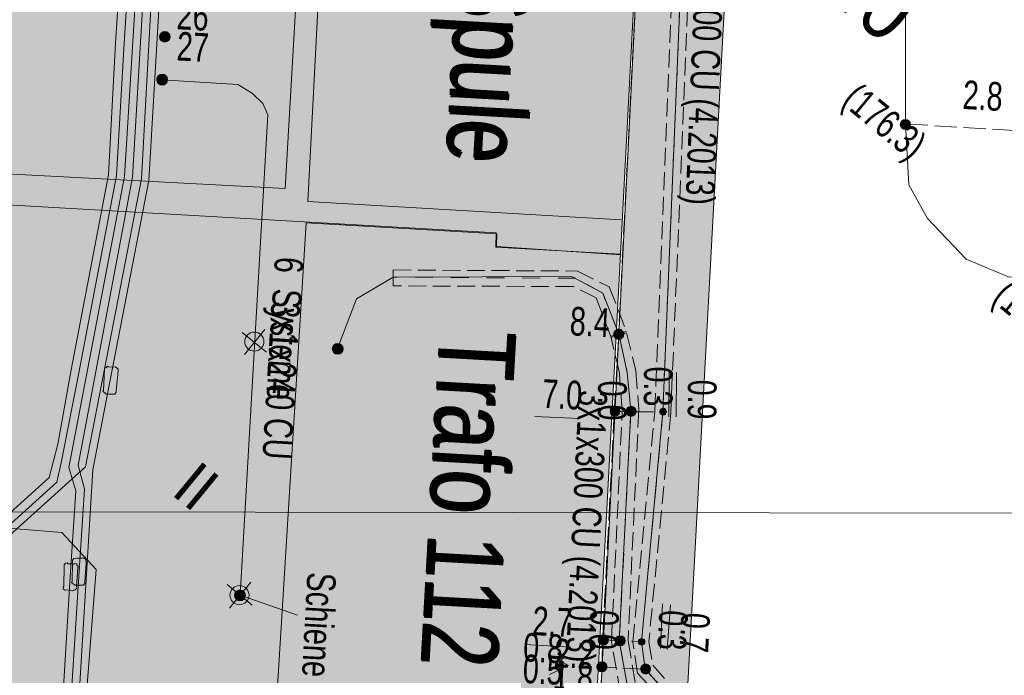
# Model space of a CAD drawing. Header units: metres. Extents: x -740 to 758, y -633 to 854.
# Tile 183 of 256: x -386 to -368, y 237 to 249. Entities that reach past the tile are written whole.
import ezdxf

# ---------------------------------------------------------------- set-up
doc = ezdxf.new("R2010")
doc.units = ezdxf.units.M
doc.header["$MEASUREMENT"] = 0
for name, pattern in [('333_125', [0.4576, 0.3328, -0.1248]), ('333_333', [0.6656, 0.3328, -0.3328]), ('416_125', [0.5408, 0.416, -0.1248])]:
    doc.linetypes.add(name, pattern=pattern)
for name, color, linetype in [('Gis.LOVION', 7, 'Continuous'), ('Grundkarte.LOVION', 7, 'Continuous'), ('Grundkarte_Text.LOVION', 7, 'Continuous'), ('Strom.LOVION', 7, 'Continuous'), ('StromBemass.LOVION', 7, 'Continuous'), ('ViewBounds.LOVION', 7, 'Continuous')]:
    doc.layers.add(name, color=color, linetype=linetype)
doc.styles.add('ERSTELLTER_STIL_1', font='arial.ttf')

msp = doc.modelspace()

# ---------------------------------------------------------------- hatches: boundary and pattern name
at = {"layer": 'Gis.LOVION', "linetype": 'Continuous', "lineweight": 18}
msp.add_hatch(color=41, dxfattribs=at).paths.add_polyline_path([(-374.403, 254.393), (-375.398, 234.641), (-373.794, 234.561), (-372.347, 261.48), (-372.334, 261.496), (-373.879, 261.581), (-374.025, 261.567), (-374.041, 261.58)])
at = {"layer": 'Grundkarte.LOVION', "linetype": 'Continuous', "lineweight": 18}
for points in [[(-390.287, 247.874), (-390.436, 247.889), (-390.585, 245.48), (-390.494, 245.46), (-388.326, 245.347), (-388.316, 245.555), (-377.26, 244.921), (-377.263, 244.655), (-374.945, 244.527), (-374.044, 261.61), (-373.922, 263.986), (-373.866, 265.233), (-376.003, 265.32), (-375.992, 265.202), (-384.953, 265.568), (-389.628, 259.879)], [(-388.326, 245.347), (-390.494, 245.46), (-391.017, 235.389), (-375.48, 234.573), (-374.945, 244.527), (-377.263, 244.655), (-377.26, 244.921), (-388.316, 245.555)]]:
    msp.add_hatch(color=254, dxfattribs=at).paths.add_polyline_path(points)
at = {"layer": 'Strom.LOVION', "linetype": 'Continuous', "lineweight": 18}
for color, points in [(230, [(-383.349, 248.512), (-383.341, 248.522), (-383.335, 248.533), (-383.331, 248.544), (-383.328, 248.556), (-383.326, 248.569), (-383.326, 248.581), (-383.328, 248.593), (-383.331, 248.605), (-383.336, 248.617), (-383.342, 248.628), (-383.349, 248.638), (-383.358, 248.647), (-383.367, 248.654), (-383.378, 248.661), (-383.389, 248.666), (-383.401, 248.67), (-383.413, 248.672), (-383.425, 248.673), (-383.437, 248.672), (-383.449, 248.67), (-383.461, 248.666), (-383.472, 248.661), (-383.483, 248.654), (-383.492, 248.646), (-383.501, 248.637), (-383.508, 248.627), (-383.514, 248.616), (-383.518, 248.605), (-383.521, 248.593), (-383.523, 248.58), (-383.523, 248.568), (-383.521, 248.556), (-383.518, 248.544), (-383.514, 248.532), (-383.508, 248.522), (-383.5, 248.512), (-383.492, 248.503), (-383.482, 248.495), (-383.472, 248.488), (-383.461, 248.483), (-383.449, 248.479), (-383.437, 248.477), (-383.424, 248.476), (-383.412, 248.477), (-383.4, 248.479), (-383.388, 248.483), (-383.377, 248.488), (-383.367, 248.495), (-383.357, 248.503)]), (1, [(-383.396, 247.711), (-383.389, 247.722), (-383.382, 247.733), (-383.378, 247.745), (-383.375, 247.758), (-383.373, 247.77), (-383.373, 247.783), (-383.375, 247.796), (-383.378, 247.808), (-383.383, 247.82), (-383.389, 247.831), (-383.396, 247.842), (-383.405, 247.851), (-383.415, 247.859), (-383.426, 247.866), (-383.438, 247.871), (-383.45, 247.875), (-383.463, 247.878), (-383.475, 247.879), (-383.488, 247.878), (-383.501, 247.875), (-383.513, 247.871), (-383.525, 247.866), (-383.535, 247.859), (-383.545, 247.851), (-383.554, 247.841), (-383.561, 247.831), (-383.568, 247.82), (-383.572, 247.808), (-383.575, 247.795), (-383.577, 247.782), (-383.577, 247.77), (-383.575, 247.757), (-383.572, 247.744), (-383.567, 247.733), (-383.561, 247.721), (-383.554, 247.711), (-383.545, 247.702), (-383.535, 247.693), (-383.524, 247.687), (-383.512, 247.681), (-383.5, 247.677), (-383.487, 247.675), (-383.475, 247.674), (-383.462, 247.675), (-383.449, 247.677), (-383.437, 247.681), (-383.425, 247.687), (-383.415, 247.694), (-383.405, 247.702)]), (230, [(-380.13, 242.699), (-380.123, 242.71), (-380.117, 242.721), (-380.112, 242.733), (-380.109, 242.745), (-380.108, 242.757), (-380.108, 242.77), (-380.109, 242.783), (-380.112, 242.795), (-380.117, 242.807), (-380.123, 242.818), (-380.131, 242.828), (-380.139, 242.837), (-380.149, 242.845), (-380.16, 242.852), (-380.171, 242.857), (-380.183, 242.861), (-380.196, 242.864), (-380.209, 242.864), (-380.221, 242.863), (-380.234, 242.861), (-380.246, 242.857), (-380.257, 242.852), (-380.268, 242.845), (-380.278, 242.837), (-380.286, 242.827), (-380.294, 242.817), (-380.3, 242.806), (-380.304, 242.794), (-380.307, 242.782), (-380.309, 242.769), (-380.309, 242.757), (-380.307, 242.744), (-380.304, 242.732), (-380.299, 242.72), (-380.293, 242.709), (-380.286, 242.699), (-380.277, 242.69), (-380.267, 242.682), (-380.257, 242.675), (-380.245, 242.67), (-380.233, 242.666), (-380.221, 242.663), (-380.208, 242.663), (-380.195, 242.663), (-380.183, 242.666), (-380.171, 242.67), (-380.159, 242.675), (-380.149, 242.682), (-380.139, 242.69)]), (230, [(-381.949, 238.109), (-381.942, 238.119), (-381.936, 238.13), (-381.931, 238.142), (-381.928, 238.155), (-381.927, 238.167), (-381.927, 238.18), (-381.928, 238.192), (-381.931, 238.205), (-381.936, 238.216), (-381.942, 238.227), (-381.95, 238.238), (-381.958, 238.247), (-381.968, 238.255), (-381.979, 238.262), (-381.99, 238.267), (-382.002, 238.271), (-382.015, 238.273), (-382.027, 238.274), (-382.04, 238.273), (-382.052, 238.271), (-382.065, 238.267), (-382.076, 238.261), (-382.087, 238.254), (-382.096, 238.246), (-382.105, 238.237), (-382.112, 238.227), (-382.118, 238.216), (-382.123, 238.204), (-382.126, 238.192), (-382.128, 238.179), (-382.128, 238.166), (-382.126, 238.154), (-382.123, 238.142), (-382.118, 238.13), (-382.112, 238.119), (-382.105, 238.109), (-382.096, 238.099), (-382.086, 238.091), (-382.075, 238.085), (-382.064, 238.079), (-382.052, 238.075), (-382.039, 238.073), (-382.027, 238.072), (-382.014, 238.073), (-382.002, 238.076), (-381.99, 238.08), (-381.978, 238.085), (-381.968, 238.092), (-381.958, 238.1)])]:
    msp.add_hatch(color=color, dxfattribs=at).paths.add_polyline_path(points)
at = {"layer": 'Strom.LOVION', "linetype": 'Continuous', "lineweight": 13}
for points in [[(-384.332, 241.984), (-384.295, 242.357), (-384.297, 242.386), (-384.346, 242.426), (-384.375, 242.423), (-384.479, 242.427), (-384.495, 242.441), (-384.521, 242.408), (-384.551, 242.406), (-384.548, 242.376), (-384.569, 241.99), (-384.582, 241.974), (-384.518, 241.921), (-384.385, 241.919), (-384.356, 241.922), (-384.329, 241.954)], [(-384.915, 238.424), (-384.891, 238.781), (-384.897, 238.84), (-384.929, 238.866), (-384.958, 238.863), (-385.062, 238.868), (-385.12, 238.862), (-385.147, 238.83), (-385.144, 238.801), (-385.152, 238.431), (-385.165, 238.415), (-385.101, 238.362), (-384.968, 238.36), (-384.939, 238.363), (-384.912, 238.395)], [(-385.298, 238.712), (-385.306, 238.342), (-385.319, 238.326), (-385.316, 238.296), (-385.284, 238.27), (-385.255, 238.273), (-385.135, 238.255), (-385.122, 238.271), (-385.092, 238.274), (-385.066, 238.306), (-385.069, 238.335), (-385.045, 238.692), (-385.031, 238.708), (-385.064, 238.735), (-385.066, 238.764), (-385.096, 238.761), (-385.229, 238.763), (-385.245, 238.776), (-385.274, 238.773), (-385.301, 238.741)]]:
    msp.add_hatch(color=7, dxfattribs=at).paths.add_polyline_path(points)
at = {"layer": 'StromBemass.LOVION', "linetype": 'Continuous', "lineweight": 13}
for points in [[(-369.568, 246.882), (-369.561, 246.892), (-369.555, 246.902), (-369.551, 246.913), (-369.548, 246.925), (-369.546, 246.936), (-369.546, 246.948), (-369.548, 246.96), (-369.551, 246.972), (-369.555, 246.983), (-369.561, 246.993), (-369.568, 247.002), (-369.576, 247.011), (-369.585, 247.019), (-369.595, 247.025), (-369.606, 247.03), (-369.617, 247.034), (-369.629, 247.036), (-369.641, 247.036), (-369.653, 247.036), (-369.664, 247.033), (-369.676, 247.03), (-369.686, 247.025), (-369.696, 247.018), (-369.705, 247.011), (-369.714, 247.002), (-369.72, 246.992), (-369.726, 246.982), (-369.73, 246.971), (-369.733, 246.959), (-369.735, 246.948), (-369.735, 246.936), (-369.733, 246.924), (-369.73, 246.913), (-369.726, 246.902), (-369.72, 246.891), (-369.713, 246.882), (-369.705, 246.873), (-369.696, 246.866), (-369.686, 246.859), (-369.675, 246.854), (-369.664, 246.851), (-369.652, 246.848), (-369.64, 246.848), (-369.629, 246.848), (-369.617, 246.851), (-369.606, 246.854), (-369.595, 246.859), (-369.585, 246.866), (-369.576, 246.873)], [(-369.585, 246.909), (-369.58, 246.916), (-369.577, 246.923), (-369.574, 246.93), (-369.572, 246.937), (-369.571, 246.945), (-369.571, 246.953), (-369.572, 246.961), (-369.574, 246.968), (-369.577, 246.976), (-369.581, 246.982), (-369.585, 246.989), (-369.591, 246.994), (-369.597, 246.999), (-369.603, 247.004), (-369.61, 247.007), (-369.618, 247.009), (-369.626, 247.011), (-369.633, 247.011), (-369.641, 247.011), (-369.649, 247.009), (-369.656, 247.007), (-369.663, 247.003), (-369.67, 246.999), (-369.676, 246.994), (-369.681, 246.988), (-369.686, 246.982), (-369.69, 246.975), (-369.692, 246.968), (-369.694, 246.96), (-369.695, 246.953), (-369.695, 246.945), (-369.694, 246.937), (-369.692, 246.93), (-369.689, 246.922), (-369.686, 246.915), (-369.681, 246.909), (-369.676, 246.903), (-369.67, 246.898), (-369.663, 246.894), (-369.656, 246.891), (-369.648, 246.889), (-369.641, 246.887), (-369.633, 246.887), (-369.625, 246.887), (-369.617, 246.889), (-369.61, 246.891), (-369.603, 246.894), (-369.596, 246.899), (-369.59, 246.904)], [(-374.904, 242.975), (-374.897, 242.985), (-374.891, 242.995), (-374.887, 243.006), (-374.884, 243.018), (-374.883, 243.03), (-374.883, 243.042), (-374.884, 243.053), (-374.887, 243.065), (-374.892, 243.076), (-374.898, 243.086), (-374.905, 243.096), (-374.913, 243.105), (-374.922, 243.112), (-374.932, 243.119), (-374.943, 243.124), (-374.954, 243.127), (-374.966, 243.129), (-374.978, 243.13), (-374.99, 243.129), (-375.001, 243.127), (-375.013, 243.123), (-375.023, 243.118), (-375.033, 243.112), (-375.042, 243.104), (-375.051, 243.096), (-375.058, 243.086), (-375.063, 243.075), (-375.068, 243.064), (-375.07, 243.053), (-375.072, 243.041), (-375.072, 243.029), (-375.07, 243.017), (-375.067, 243.006), (-375.063, 242.995), (-375.057, 242.984), (-375.05, 242.975), (-375.042, 242.966), (-375.033, 242.959), (-375.023, 242.952), (-375.012, 242.947), (-375.001, 242.944), (-374.989, 242.941), (-374.977, 242.941), (-374.965, 242.941), (-374.953, 242.944), (-374.942, 242.947), (-374.931, 242.953), (-374.921, 242.959), (-374.912, 242.967)], [(-374.928, 243.003), (-374.924, 243.009), (-374.92, 243.016), (-374.917, 243.024), (-374.915, 243.031), (-374.914, 243.039), (-374.914, 243.047), (-374.915, 243.055), (-374.917, 243.062), (-374.92, 243.07), (-374.924, 243.077), (-374.929, 243.083), (-374.934, 243.089), (-374.94, 243.094), (-374.947, 243.098), (-374.954, 243.101), (-374.962, 243.104), (-374.969, 243.105), (-374.977, 243.106), (-374.985, 243.105), (-374.993, 243.104), (-375, 243.101), (-375.007, 243.098), (-375.014, 243.093), (-375.02, 243.088), (-375.026, 243.083), (-375.03, 243.076), (-375.034, 243.069), (-375.037, 243.062), (-375.039, 243.054), (-375.04, 243.047), (-375.04, 243.039), (-375.039, 243.031), (-375.037, 243.023), (-375.034, 243.016), (-375.03, 243.009), (-375.025, 243.003), (-375.02, 242.997), (-375.014, 242.992), (-375.007, 242.988), (-375, 242.984), (-374.992, 242.982), (-374.985, 242.98), (-374.977, 242.98), (-374.969, 242.981), (-374.961, 242.982), (-374.954, 242.984), (-374.947, 242.988), (-374.94, 242.992), (-374.934, 242.997)], [(-374.975, 241.544), (-374.969, 241.554), (-374.963, 241.564), (-374.959, 241.575), (-374.956, 241.586), (-374.954, 241.597), (-374.954, 241.609), (-374.956, 241.62), (-374.959, 241.632), (-374.963, 241.642), (-374.969, 241.653), (-374.976, 241.662), (-374.984, 241.67), (-374.993, 241.678), (-375.002, 241.684), (-375.013, 241.689), (-375.024, 241.692), (-375.035, 241.695), (-375.047, 241.695), (-375.059, 241.694), (-375.07, 241.692), (-375.081, 241.689), (-375.091, 241.684), (-375.101, 241.677), (-375.11, 241.67), (-375.118, 241.661), (-375.125, 241.652), (-375.13, 241.642), (-375.135, 241.631), (-375.137, 241.62), (-375.139, 241.608), (-375.139, 241.597), (-375.137, 241.585), (-375.134, 241.574), (-375.13, 241.563), (-375.124, 241.553), (-375.118, 241.544), (-375.11, 241.535), (-375.101, 241.528), (-375.091, 241.522), (-375.08, 241.517), (-375.069, 241.513), (-375.058, 241.511), (-375.046, 241.511), (-375.035, 241.511), (-375.023, 241.514), (-375.012, 241.517), (-375.002, 241.522), (-374.992, 241.528), (-374.983, 241.536)], [(-375.006, 241.564), (-375.001, 241.571), (-374.997, 241.577), (-374.995, 241.584), (-374.993, 241.592), (-374.992, 241.6), (-374.992, 241.607), (-374.993, 241.615), (-374.995, 241.622), (-374.997, 241.63), (-375.001, 241.636), (-375.006, 241.643), (-375.011, 241.648), (-375.017, 241.653), (-375.024, 241.657), (-375.031, 241.661), (-375.038, 241.663), (-375.046, 241.664), (-375.053, 241.665), (-375.061, 241.664), (-375.069, 241.663), (-375.076, 241.66), (-375.083, 241.657), (-375.089, 241.653), (-375.095, 241.648), (-375.101, 241.642), (-375.105, 241.636), (-375.109, 241.629), (-375.112, 241.622), (-375.113, 241.615), (-375.114, 241.607), (-375.114, 241.599), (-375.113, 241.592), (-375.111, 241.584), (-375.109, 241.577), (-375.105, 241.57), (-375.1, 241.564), (-375.095, 241.558), (-375.089, 241.553), (-375.082, 241.549), (-375.075, 241.546), (-375.068, 241.544), (-375.061, 241.542), (-375.053, 241.542), (-375.045, 241.542), (-375.038, 241.544), (-375.03, 241.546), (-375.023, 241.55), (-375.017, 241.554), (-375.011, 241.559)], [(-375.006, 241.564), (-375.001, 241.571), (-374.997, 241.577), (-374.995, 241.584), (-374.993, 241.592), (-374.992, 241.6), (-374.992, 241.607), (-374.993, 241.615), (-374.995, 241.622), (-374.997, 241.63), (-375.001, 241.636), (-375.006, 241.643), (-375.011, 241.648), (-375.017, 241.653), (-375.024, 241.657), (-375.031, 241.661), (-375.038, 241.663), (-375.046, 241.664), (-375.053, 241.665), (-375.061, 241.664), (-375.069, 241.663), (-375.076, 241.66), (-375.083, 241.657), (-375.089, 241.653), (-375.095, 241.648), (-375.101, 241.642), (-375.105, 241.636), (-375.109, 241.629), (-375.112, 241.622), (-375.113, 241.615), (-375.114, 241.607), (-375.114, 241.599), (-375.113, 241.592), (-375.111, 241.584), (-375.109, 241.577), (-375.105, 241.57), (-375.1, 241.564), (-375.095, 241.558), (-375.089, 241.553), (-375.082, 241.549), (-375.075, 241.546), (-375.068, 241.544), (-375.061, 241.542), (-375.053, 241.542), (-375.045, 241.542), (-375.038, 241.544), (-375.03, 241.546), (-375.023, 241.55), (-375.017, 241.554), (-375.011, 241.559)], [(-375.002, 241.561), (-374.998, 241.568), (-374.994, 241.575), (-374.991, 241.582), (-374.989, 241.59), (-374.988, 241.597), (-374.988, 241.605), (-374.989, 241.613), (-374.991, 241.621), (-374.994, 241.628), (-374.998, 241.635), (-375.002, 241.641), (-375.008, 241.647), (-375.014, 241.652), (-375.021, 241.656), (-375.028, 241.659), (-375.035, 241.661), (-375.043, 241.663), (-375.051, 241.663), (-375.058, 241.663), (-375.066, 241.661), (-375.073, 241.659), (-375.081, 241.656), (-375.087, 241.651), (-375.093, 241.646), (-375.099, 241.641), (-375.103, 241.634), (-375.107, 241.627), (-375.11, 241.62), (-375.112, 241.613), (-375.113, 241.605), (-375.113, 241.597), (-375.112, 241.589), (-375.11, 241.582), (-375.107, 241.574), (-375.103, 241.568), (-375.098, 241.561), (-375.093, 241.556), (-375.087, 241.551), (-375.08, 241.546), (-375.073, 241.543), (-375.066, 241.541), (-375.058, 241.539), (-375.05, 241.539), (-375.042, 241.539), (-375.035, 241.541), (-375.027, 241.543), (-375.02, 241.547), (-375.014, 241.551), (-375.008, 241.556)], [(-374.674, 241.541), (-374.667, 241.55), (-374.662, 241.561), (-374.657, 241.572), (-374.655, 241.583), (-374.653, 241.595), (-374.653, 241.606), (-374.655, 241.618), (-374.658, 241.629), (-374.662, 241.64), (-374.668, 241.651), (-374.675, 241.66), (-374.683, 241.669), (-374.692, 241.676), (-374.702, 241.682), (-374.712, 241.687), (-374.724, 241.691), (-374.735, 241.693), (-374.747, 241.694), (-374.759, 241.693), (-374.77, 241.691), (-374.781, 241.687), (-374.792, 241.682), (-374.802, 241.676), (-374.811, 241.668), (-374.819, 241.66), (-374.826, 241.65), (-374.832, 241.64), (-374.836, 241.629), (-374.839, 241.617), (-374.84, 241.606), (-374.84, 241.594), (-374.839, 241.582), (-374.836, 241.571), (-374.831, 241.56), (-374.826, 241.55), (-374.819, 241.54), (-374.811, 241.532), (-374.802, 241.524), (-374.792, 241.518), (-374.781, 241.513), (-374.77, 241.509), (-374.758, 241.507), (-374.746, 241.506), (-374.735, 241.507), (-374.723, 241.509), (-374.712, 241.513), (-374.701, 241.518), (-374.691, 241.525), (-374.682, 241.532)], [(-374.697, 241.553), (-374.692, 241.559), (-374.689, 241.566), (-374.686, 241.574), (-374.684, 241.581), (-374.683, 241.589), (-374.683, 241.597), (-374.684, 241.605), (-374.686, 241.613), (-374.689, 241.62), (-374.693, 241.627), (-374.697, 241.634), (-374.703, 241.64), (-374.709, 241.645), (-374.716, 241.649), (-374.723, 241.652), (-374.731, 241.655), (-374.738, 241.656), (-374.746, 241.657), (-374.754, 241.656), (-374.762, 241.654), (-374.77, 241.652), (-374.777, 241.649), (-374.783, 241.644), (-374.79, 241.639), (-374.795, 241.633), (-374.8, 241.627), (-374.803, 241.62), (-374.806, 241.613), (-374.808, 241.605), (-374.809, 241.597), (-374.809, 241.589), (-374.808, 241.581), (-374.806, 241.573), (-374.803, 241.566), (-374.799, 241.559), (-374.795, 241.553), (-374.789, 241.547), (-374.783, 241.542), (-374.776, 241.538), (-374.769, 241.534), (-374.762, 241.532), (-374.754, 241.53), (-374.746, 241.53), (-374.738, 241.53), (-374.73, 241.532), (-374.723, 241.534), (-374.715, 241.538), (-374.709, 241.542), (-374.703, 241.547)], [(-374.103, 241.554), (-374.099, 241.561), (-374.095, 241.568), (-374.092, 241.575), (-374.09, 241.583), (-374.089, 241.59), (-374.089, 241.598), (-374.09, 241.606), (-374.092, 241.614), (-374.095, 241.621), (-374.099, 241.628), (-374.104, 241.634), (-374.109, 241.64), (-374.115, 241.645), (-374.122, 241.649), (-374.129, 241.652), (-374.137, 241.655), (-374.144, 241.656), (-374.152, 241.657), (-374.16, 241.656), (-374.168, 241.655), (-374.175, 241.652), (-374.182, 241.649), (-374.189, 241.645), (-374.195, 241.64), (-374.2, 241.634), (-374.205, 241.628), (-374.209, 241.621), (-374.212, 241.613), (-374.214, 241.606), (-374.215, 241.598), (-374.214, 241.59), (-374.213, 241.582), (-374.212, 241.575), (-374.209, 241.567), (-374.205, 241.56), (-374.2, 241.554), (-374.195, 241.548), (-374.189, 241.543), (-374.182, 241.539), (-374.175, 241.536), (-374.167, 241.533), (-374.16, 241.532), (-374.152, 241.531), (-374.144, 241.532), (-374.136, 241.533), (-374.129, 241.536), (-374.122, 241.539), (-374.115, 241.543), (-374.109, 241.549)], [(-375.19, 237.282), (-375.183, 237.291), (-375.177, 237.302), (-375.172, 237.313), (-375.17, 237.325), (-375.168, 237.336), (-375.168, 237.348), (-375.17, 237.36), (-375.173, 237.372), (-375.177, 237.383), (-375.183, 237.393), (-375.19, 237.403), (-375.198, 237.412), (-375.207, 237.419), (-375.217, 237.426), (-375.228, 237.431), (-375.24, 237.434), (-375.251, 237.437), (-375.263, 237.437), (-375.275, 237.436), (-375.287, 237.434), (-375.298, 237.43), (-375.309, 237.425), (-375.319, 237.419), (-375.328, 237.411), (-375.337, 237.403), (-375.344, 237.393), (-375.349, 237.382), (-375.354, 237.371), (-375.357, 237.36), (-375.358, 237.348), (-375.358, 237.336), (-375.356, 237.324), (-375.353, 237.312), (-375.349, 237.301), (-375.343, 237.291), (-375.336, 237.281), (-375.328, 237.273), (-375.319, 237.265), (-375.309, 237.259), (-375.298, 237.253), (-375.286, 237.25), (-375.275, 237.248), (-375.263, 237.247), (-375.251, 237.248), (-375.239, 237.25), (-375.228, 237.254), (-375.217, 237.259), (-375.207, 237.265), (-375.198, 237.273)], [(-375.223, 237.306), (-375.218, 237.312), (-375.215, 237.319), (-375.212, 237.326), (-375.21, 237.334), (-375.209, 237.341), (-375.209, 237.349), (-375.21, 237.357), (-375.212, 237.364), (-375.215, 237.371), (-375.219, 237.378), (-375.223, 237.384), (-375.228, 237.39), (-375.234, 237.395), (-375.241, 237.399), (-375.248, 237.402), (-375.255, 237.405), (-375.263, 237.406), (-375.271, 237.407), (-375.279, 237.406), (-375.286, 237.405), (-375.294, 237.402), (-375.301, 237.399), (-375.307, 237.395), (-375.313, 237.39), (-375.318, 237.384), (-375.323, 237.378), (-375.327, 237.371), (-375.329, 237.364), (-375.331, 237.356), (-375.332, 237.349), (-375.332, 237.341), (-375.331, 237.333), (-375.329, 237.326), (-375.326, 237.318), (-375.323, 237.312), (-375.318, 237.305), (-375.313, 237.3), (-375.307, 237.295), (-375.3, 237.291), (-375.293, 237.287), (-375.286, 237.285), (-375.278, 237.284), (-375.27, 237.283), (-375.263, 237.284), (-375.255, 237.285), (-375.248, 237.288), (-375.241, 237.291), (-375.234, 237.295), (-375.228, 237.3)], [(-375.223, 237.306), (-375.218, 237.312), (-375.215, 237.319), (-375.212, 237.326), (-375.21, 237.334), (-375.209, 237.341), (-375.209, 237.349), (-375.21, 237.357), (-375.212, 237.364), (-375.215, 237.371), (-375.219, 237.378), (-375.223, 237.384), (-375.228, 237.39), (-375.234, 237.395), (-375.241, 237.399), (-375.248, 237.402), (-375.255, 237.405), (-375.263, 237.406), (-375.271, 237.407), (-375.279, 237.406), (-375.286, 237.405), (-375.294, 237.402), (-375.301, 237.399), (-375.307, 237.395), (-375.313, 237.39), (-375.318, 237.384), (-375.323, 237.378), (-375.327, 237.371), (-375.329, 237.364), (-375.331, 237.356), (-375.332, 237.349), (-375.332, 237.341), (-375.331, 237.333), (-375.329, 237.326), (-375.326, 237.318), (-375.323, 237.312), (-375.318, 237.305), (-375.313, 237.3), (-375.307, 237.295), (-375.3, 237.291), (-375.293, 237.287), (-375.286, 237.285), (-375.278, 237.284), (-375.27, 237.283), (-375.263, 237.284), (-375.255, 237.285), (-375.248, 237.288), (-375.241, 237.291), (-375.234, 237.295), (-375.228, 237.3)], [(-375.221, 237.303), (-375.216, 237.309), (-375.212, 237.316), (-375.209, 237.323), (-375.208, 237.331), (-375.207, 237.338), (-375.207, 237.346), (-375.208, 237.354), (-375.21, 237.362), (-375.213, 237.369), (-375.216, 237.376), (-375.221, 237.382), (-375.226, 237.388), (-375.232, 237.392), (-375.239, 237.397), (-375.246, 237.4), (-375.253, 237.402), (-375.261, 237.404), (-375.269, 237.404), (-375.277, 237.404), (-375.284, 237.402), (-375.292, 237.4), (-375.299, 237.396), (-375.305, 237.392), (-375.311, 237.387), (-375.316, 237.382), (-375.321, 237.375), (-375.325, 237.368), (-375.328, 237.361), (-375.33, 237.354), (-375.33, 237.346), (-375.33, 237.338), (-375.329, 237.33), (-375.327, 237.323), (-375.325, 237.316), (-375.321, 237.309), (-375.316, 237.302), (-375.311, 237.297), (-375.305, 237.292), (-375.298, 237.288), (-375.291, 237.284), (-375.284, 237.282), (-375.276, 237.281), (-375.268, 237.28), (-375.261, 237.281), (-375.253, 237.282), (-375.246, 237.285), (-375.238, 237.288), (-375.232, 237.292), (-375.226, 237.297)], [(-374.878, 237.268), (-374.871, 237.277), (-374.866, 237.288), (-374.861, 237.299), (-374.859, 237.31), (-374.857, 237.322), (-374.857, 237.334), (-374.859, 237.345), (-374.862, 237.357), (-374.866, 237.368), (-374.872, 237.378), (-374.879, 237.388), (-374.887, 237.396), (-374.896, 237.404), (-374.906, 237.41), (-374.917, 237.415), (-374.928, 237.419), (-374.939, 237.421), (-374.951, 237.421), (-374.963, 237.421), (-374.975, 237.418), (-374.986, 237.415), (-374.996, 237.41), (-375.006, 237.403), (-375.015, 237.396), (-375.023, 237.387), (-375.03, 237.378), (-375.036, 237.367), (-375.04, 237.356), (-375.043, 237.345), (-375.045, 237.333), (-375.045, 237.321), (-375.043, 237.31), (-375.04, 237.298), (-375.036, 237.287), (-375.03, 237.277), (-375.023, 237.267), (-375.015, 237.259), (-375.006, 237.251), (-374.996, 237.245), (-374.985, 237.24), (-374.974, 237.236), (-374.962, 237.234), (-374.951, 237.234), (-374.939, 237.234), (-374.927, 237.237), (-374.916, 237.24), (-374.905, 237.245), (-374.895, 237.252), (-374.886, 237.259)], [(-374.911, 237.283), (-374.907, 237.29), (-374.903, 237.297), (-374.9, 237.304), (-374.898, 237.312), (-374.897, 237.32), (-374.897, 237.328), (-374.898, 237.336), (-374.9, 237.343), (-374.903, 237.351), (-374.907, 237.358), (-374.912, 237.364), (-374.917, 237.37), (-374.923, 237.375), (-374.93, 237.379), (-374.937, 237.383), (-374.945, 237.385), (-374.953, 237.387), (-374.961, 237.387), (-374.968, 237.386), (-374.976, 237.385), (-374.984, 237.382), (-374.991, 237.379), (-374.998, 237.375), (-375.004, 237.37), (-375.009, 237.364), (-375.014, 237.357), (-375.018, 237.35), (-375.021, 237.343), (-375.023, 237.335), (-375.024, 237.327), (-375.024, 237.319), (-375.023, 237.312), (-375.021, 237.304), (-375.018, 237.296), (-375.014, 237.29), (-375.009, 237.283), (-375.004, 237.277), (-374.997, 237.272), (-374.991, 237.268), (-374.983, 237.265), (-374.976, 237.262), (-374.968, 237.261), (-374.96, 237.26), (-374.952, 237.261), (-374.944, 237.262), (-374.937, 237.265), (-374.93, 237.268), (-374.923, 237.273), (-374.917, 237.278)], [(-374.503, 237.267), (-374.498, 237.274), (-374.494, 237.28), (-374.492, 237.288), (-374.49, 237.295), (-374.489, 237.303), (-374.489, 237.311), (-374.49, 237.318), (-374.492, 237.326), (-374.495, 237.333), (-374.498, 237.34), (-374.503, 237.346), (-374.508, 237.352), (-374.514, 237.357), (-374.521, 237.361), (-374.528, 237.364), (-374.535, 237.366), (-374.543, 237.368), (-374.551, 237.368), (-374.558, 237.368), (-374.566, 237.366), (-374.573, 237.364), (-374.58, 237.361), (-374.587, 237.356), (-374.593, 237.351), (-374.598, 237.346), (-374.603, 237.34), (-374.606, 237.333), (-374.609, 237.325), (-374.611, 237.318), (-374.612, 237.31), (-374.612, 237.303), (-374.611, 237.295), (-374.609, 237.287), (-374.606, 237.28), (-374.602, 237.273), (-374.598, 237.267), (-374.593, 237.261), (-374.587, 237.257), (-374.58, 237.252), (-374.573, 237.249), (-374.566, 237.247), (-374.558, 237.245), (-374.55, 237.245), (-374.542, 237.245), (-374.535, 237.247), (-374.527, 237.249), (-374.52, 237.253), (-374.514, 237.257), (-374.508, 237.262)], [(-375.216, 236.784), (-375.209, 236.794), (-375.204, 236.804), (-375.199, 236.815), (-375.196, 236.827), (-375.195, 236.839), (-375.195, 236.851), (-375.197, 236.862), (-375.2, 236.874), (-375.204, 236.885), (-375.21, 236.895), (-375.217, 236.905), (-375.225, 236.913), (-375.234, 236.921), (-375.244, 236.927), (-375.255, 236.932), (-375.266, 236.936), (-375.278, 236.938), (-375.289, 236.939), (-375.301, 236.938), (-375.313, 236.936), (-375.324, 236.932), (-375.335, 236.927), (-375.345, 236.92), (-375.354, 236.913), (-375.362, 236.904), (-375.369, 236.895), (-375.374, 236.884), (-375.379, 236.873), (-375.382, 236.862), (-375.383, 236.85), (-375.383, 236.838), (-375.382, 236.826), (-375.379, 236.815), (-375.374, 236.804), (-375.368, 236.794), (-375.361, 236.784), (-375.353, 236.775), (-375.344, 236.768), (-375.334, 236.762), (-375.323, 236.757), (-375.312, 236.753), (-375.301, 236.751), (-375.289, 236.75), (-375.277, 236.751), (-375.265, 236.753), (-375.254, 236.757), (-375.243, 236.762), (-375.233, 236.768), (-375.224, 236.776)], [(-375.242, 236.802), (-375.237, 236.809), (-375.233, 236.816), (-375.23, 236.823), (-375.228, 236.831), (-375.227, 236.839), (-375.227, 236.847), (-375.228, 236.855), (-375.23, 236.863), (-375.233, 236.871), (-375.237, 236.878), (-375.242, 236.884), (-375.247, 236.89), (-375.254, 236.895), (-375.26, 236.9), (-375.268, 236.903), (-375.276, 236.906), (-375.284, 236.907), (-375.292, 236.908), (-375.3, 236.907), (-375.308, 236.906), (-375.315, 236.903), (-375.323, 236.899), (-375.33, 236.895), (-375.336, 236.89), (-375.341, 236.884), (-375.346, 236.877), (-375.35, 236.87), (-375.353, 236.863), (-375.355, 236.855), (-375.356, 236.847), (-375.356, 236.839), (-375.355, 236.831), (-375.353, 236.823), (-375.35, 236.815), (-375.346, 236.808), (-375.341, 236.802), (-375.335, 236.796), (-375.329, 236.791), (-375.322, 236.786), (-375.315, 236.783), (-375.307, 236.78), (-375.299, 236.779), (-375.291, 236.778), (-375.283, 236.779), (-375.275, 236.781), (-375.267, 236.783), (-375.26, 236.787), (-375.253, 236.791), (-375.247, 236.796)], [(-375.242, 236.802), (-375.237, 236.809), (-375.233, 236.816), (-375.23, 236.823), (-375.228, 236.831), (-375.227, 236.839), (-375.227, 236.847), (-375.228, 236.855), (-375.23, 236.863), (-375.233, 236.871), (-375.237, 236.878), (-375.242, 236.884), (-375.247, 236.89), (-375.254, 236.895), (-375.26, 236.9), (-375.268, 236.903), (-375.276, 236.906), (-375.284, 236.907), (-375.292, 236.908), (-375.3, 236.907), (-375.308, 236.906), (-375.315, 236.903), (-375.323, 236.899), (-375.33, 236.895), (-375.336, 236.89), (-375.341, 236.884), (-375.346, 236.877), (-375.35, 236.87), (-375.353, 236.863), (-375.355, 236.855), (-375.356, 236.847), (-375.356, 236.839), (-375.355, 236.831), (-375.353, 236.823), (-375.35, 236.815), (-375.346, 236.808), (-375.341, 236.802), (-375.335, 236.796), (-375.329, 236.791), (-375.322, 236.786), (-375.315, 236.783), (-375.307, 236.78), (-375.299, 236.779), (-375.291, 236.778), (-375.283, 236.779), (-375.275, 236.781), (-375.267, 236.783), (-375.26, 236.787), (-375.253, 236.791), (-375.247, 236.796)], [(-374.404, 236.742), (-374.397, 236.752), (-374.391, 236.762), (-374.387, 236.773), (-374.384, 236.784), (-374.383, 236.796), (-374.383, 236.808), (-374.384, 236.819), (-374.387, 236.831), (-374.392, 236.842), (-374.397, 236.852), (-374.404, 236.861), (-374.412, 236.87), (-374.421, 236.877), (-374.431, 236.884), (-374.442, 236.889), (-374.453, 236.892), (-374.465, 236.894), (-374.477, 236.895), (-374.488, 236.894), (-374.5, 236.892), (-374.511, 236.888), (-374.522, 236.883), (-374.531, 236.877), (-374.54, 236.87), (-374.548, 236.861), (-374.555, 236.851), (-374.561, 236.841), (-374.565, 236.83), (-374.568, 236.819), (-374.57, 236.807), (-374.57, 236.795), (-374.568, 236.784), (-374.565, 236.772), (-374.561, 236.762), (-374.555, 236.751), (-374.548, 236.742), (-374.54, 236.733), (-374.531, 236.726), (-374.521, 236.72), (-374.51, 236.715), (-374.499, 236.711), (-374.488, 236.709), (-374.476, 236.708), (-374.464, 236.709), (-374.453, 236.711), (-374.442, 236.715), (-374.431, 236.72), (-374.421, 236.726), (-374.412, 236.734)], [(-374.433, 236.757), (-374.429, 236.764), (-374.425, 236.771), (-374.422, 236.779), (-374.42, 236.787), (-374.418, 236.795), (-374.419, 236.804), (-374.42, 236.812), (-374.422, 236.82), (-374.425, 236.828), (-374.429, 236.835), (-374.434, 236.842), (-374.439, 236.848), (-374.446, 236.853), (-374.453, 236.858), (-374.461, 236.861), (-374.469, 236.864), (-374.477, 236.865), (-374.485, 236.866), (-374.493, 236.865), (-374.502, 236.864), (-374.509, 236.861), (-374.517, 236.857), (-374.524, 236.853), (-374.53, 236.848), (-374.536, 236.842), (-374.541, 236.835), (-374.545, 236.827), (-374.548, 236.82), (-374.55, 236.812), (-374.551, 236.803), (-374.551, 236.795), (-374.55, 236.787), (-374.548, 236.779), (-374.545, 236.771), (-374.541, 236.764), (-374.536, 236.757), (-374.53, 236.751), (-374.524, 236.745), (-374.517, 236.741), (-374.509, 236.737), (-374.501, 236.735), (-374.493, 236.733), (-374.485, 236.733), (-374.476, 236.733), (-374.468, 236.735), (-374.46, 236.738), (-374.453, 236.741), (-374.446, 236.746), (-374.439, 236.751)]]:
    msp.add_hatch(color=7, dxfattribs=at).paths.add_polyline_path(points)

# ---------------------------------------------------------------- linework, layer by layer
at = {"layer": 'Gis.LOVION', "color": 44, "linetype": 'Continuous', "lineweight": 18}
msp.add_lwpolyline([(-374.403, 254.393), (-374.041, 261.58), (-374.025, 261.567), (-373.879, 261.581), (-372.334, 261.496), (-372.347, 261.48), (-373.794, 234.561), (-375.398, 234.641)], close=True, dxfattribs=at)
msp.add_lwpolyline([(-374.403, 254.393), (-374.041, 261.58), (-374.025, 261.567), (-373.879, 261.581), (-372.334, 261.496), (-372.347, 261.48), (-373.794, 234.561), (-375.398, 234.641)], close=True, dxfattribs=at)
for points in [[(-389.06, 260.57), (-380.357, 260.121), (-381.183, 245.75), (-390.036, 246.214), (-389.232, 260.361)], [(-374.573, 252.056), (-380.403, 252.432), (-380.761, 245.51), (-374.934, 245.163)], [(-374.929, 244.514), (-377.25, 244.671), (-377.244, 244.908), (-380.795, 245.108), (-381.395, 235.369), (-375.493, 235.015)]]:
    msp.add_lwpolyline(points, dxfattribs=at)
at = {"layer": 'Grundkarte.LOVION', "color": 8, "linetype": 'Continuous', "lineweight": 18}
msp.add_lwpolyline([(-384.953, 265.568), (-375.992, 265.202), (-376.003, 265.32), (-373.866, 265.233), (-373.922, 263.986), (-374.044, 261.61), (-374.945, 244.527), (-377.263, 244.655), (-377.26, 244.921), (-388.316, 245.555), (-388.326, 245.347), (-390.494, 245.46), (-390.585, 245.48), (-390.436, 247.889), (-390.287, 247.874), (-389.628, 259.879)], dxfattribs=at)
msp.add_lwpolyline([(-388.326, 245.347), (-388.316, 245.555), (-377.26, 244.921), (-377.263, 244.655), (-374.945, 244.527), (-375.48, 234.573), (-391.017, 235.389), (-390.494, 245.46)], close=True, dxfattribs=at)
at = {"layer": 'Strom.LOVION', "color": 194, "linetype": 'Continuous', "lineweight": 18}
for points in [[(-375.563, 276.993), (-375.179, 276.838), (-373.056, 274.933), (-370.566, 271.836), (-368.692, 267.926), (-368.461, 266.175), (-368.429, 265.395), (-368.909, 260.028), (-369.645, 255.759), (-369.641, 246.952), (-369.574, 245.82), (-369.232, 245.189), (-368.508, 244.432), (-367.707, 244.097), (-366.998, 244.107)], [(-366.072, 231.607), (-368.272, 232.042), (-369.838, 232.495), (-371.225, 233.231), (-373.723, 235.957), (-374.485, 236.799), (-374.55, 237.31), (-374.156, 241.589), (-373.709, 252.288)], [(-367.644, 231.364), (-370.325, 232.033), (-371.5, 232.568), (-372.117, 233.129), (-373.769, 235.214), (-374.338, 235.897), (-374.802, 236.413), (-374.966, 237.328), (-374.75, 241.62), (-374.819, 242.323), (-374.978, 243.046), (-375.273, 243.8), (-375.851, 244.113), (-379.174, 244.099), (-379.859, 243.692), (-380.212, 242.771)]]:
    msp.add_lwpolyline(points, dxfattribs=at)
at = {"layer": 'Strom.LOVION', "color": 34, "linetype": 'Continuous', "lineweight": 18}
msp.add_lwpolyline([(-380.463, 271.031), (-373.587, 270.684), (-375.398, 234.641), (-391.034, 235.565), (-389.602, 259.911)], dxfattribs=at)
at = {"layer": 'Strom.LOVION', "color": 1, "linetype": 'Continuous', "lineweight": 18}
for points in [[(-382.998, 256.153), (-383.446, 256.198), (-383.52, 254.994), (-383.749, 250.686), (-384.243, 249.987), (-384.344, 248.455), (-384.474, 246.004), (-385.168, 242.375), (-385.417, 240.991), (-385.578, 240.369), (-387.37, 238.746), (-387.41, 238.402), (-387.439, 237.941)], [(-383.029, 255.559), (-383.311, 255.576), (-383.379, 254.608), (-383.501, 252.528), (-383.597, 250.641), (-384.091, 249.943), (-384.182, 248.456), (-384.325, 245.989), (-385.029, 242.314), (-385.354, 240.642), (-385.436, 240.28), (-387.202, 238.688), (-387.255, 238.328), (-387.277, 237.942)], [(-383.059, 254.965), (-383.209, 254.98), (-383.458, 250.581), (-383.943, 249.795), (-384.175, 245.974), (-385.212, 240.553), (-385.081, 240.122), (-385.19, 238.516)], [(-387.14, 254.684), (-384.569, 254.536), (-383.735, 253.717), (-383.927, 250.535), (-383.804, 249.735), (-384.026, 245.959), (-385.039, 240.599), (-384.921, 240.153), (-385.023, 238.621)], [(-383.349, 249.764), (-383.647, 249.794), (-383.861, 245.931), (-384.903, 240.568), (-387.076, 238.612), (-387.114, 237.943)], [(-383.396, 249.183), (-383.529, 249.185), (-383.725, 245.9), (-384.44, 242.18)], [(-383.479, 247.771), (-382.067, 247.688), (-381.8, 247.522), (-381.604, 247.334), (-381.509, 247.122), (-382.024, 238.175)], [(-384.44, 242.18), (-384.764, 240.508), (-385.087, 235.201)], [(-385.023, 238.621), (-385.237, 235.215)], [(-377.267, 226.862), (-382.201, 226.985), (-383.059, 227.448), (-383.743, 227.5), (-384.378, 227.644), (-384.874, 228.025), (-385.344, 228.599), (-385.592, 229.181), (-385.699, 229.968), (-385.386, 235.23), (-385.19, 238.516)]]:
    msp.add_lwpolyline(points, dxfattribs=at)
at = {"layer": 'Strom.LOVION', "color": 9, "linetype": '333_333', "lineweight": 18}
for points in [[(-344.785, 240.308), (-345.145, 234.466), (-345.481, 233.073), (-346.192, 232.176), (-347.218, 231.485), (-348.513, 231.284), (-354.411, 231.446), (-360.198, 231.383), (-363.684, 231.367), (-366.072, 231.607), (-368.272, 232.042), (-369.838, 232.495), (-371.225, 233.231), (-373.723, 235.957), (-374.485, 236.799), (-374.55, 237.31), (-374.156, 241.589), (-373.709, 252.288), (-374.064, 253.199), (-374.436, 253.828), (-379.037, 255.24), (-379.373, 255.65), (-379.436, 255.999)], [(-374.978, 243.046), (-375.273, 243.8), (-375.773, 244.077), (-379.174, 244.099)], [(-374.978, 243.046), (-374.819, 242.323), (-374.75, 241.62), (-374.966, 237.328), (-374.802, 236.413), (-374.338, 235.897), (-373.769, 235.214), (-372.117, 233.129), (-371.5, 232.568), (-370.325, 232.033), (-367.644, 231.364), (-364.769, 230.833), (-362.702, 230.695), (-359, 230.776), (-356.535, 230.958), (-353.159, 231.037), (-347.299, 230.959), (-346.068, 231.213), (-344.992, 231.998), (-344.346, 232.948), (-344.113, 234.345), (-344.033, 240.175)]]:
    msp.add_lwpolyline(points, dxfattribs=at)
at = {"layer": 'Strom.LOVION', "color": 7, "linetype": '333_125', "lineweight": 13}
for points in [[(-366.087, 231.457), (-368.303, 231.906), (-369.898, 232.356), (-371.302, 233.105), (-373.832, 235.858), (-374.626, 236.726), (-374.713, 237.308), (-374.305, 241.604), (-373.869, 252.258)], [(-373.563, 252.302), (-374.007, 241.574), (-374.417, 237.308), (-374.345, 236.872), (-373.599, 236.043), (-371.133, 233.343), (-369.807, 232.631), (-368.227, 232.194), (-366.057, 231.756)], [(-367.659, 231.215), (-370.385, 231.894), (-371.59, 232.427), (-372.225, 233.03), (-373.877, 235.114), (-374.447, 235.798), (-374.943, 236.34), (-375.112, 237.314), (-374.912, 241.619), (-374.965, 242.308), (-375.121, 243.002), (-374.832, 243.06), (-374.659, 242.353), (-374.603, 241.634), (-374.803, 237.329), (-374.662, 236.486), (-374.214, 235.983), (-373.644, 235.3), (-372.008, 233.228), (-371.424, 232.694), (-370.281, 232.185), (-367.613, 231.5)]]:
    msp.add_lwpolyline(points, dxfattribs=at)
msp.add_lwpolyline([(-375.119, 242.973), (-375.398, 243.714), (-375.818, 243.924), (-379.173, 243.936), (-379.173, 244.232), (-375.742, 244.213), (-375.152, 243.916), (-374.834, 243.09)], close=True, dxfattribs=at)
at = {"layer": 'Strom.LOVION', "color": 9, "linetype": 'Continuous', "lineweight": 18}
for points in [[(-381.985, 243.07), (-381.535, 242.7)], [(-381.945, 242.66), (-381.562, 243.126)], [(-382.265, 238.373), (-381.799, 237.99)], [(-382.222, 237.934), (-381.826, 238.416)]]:
    msp.add_lwpolyline(points, dxfattribs=at)
at = {"layer": 'Strom.LOVION', "color": 7, "linetype": 'Continuous', "lineweight": 13}
for points in [[(-384.332, 241.984), (-384.329, 241.954), (-384.356, 241.922), (-384.385, 241.919), (-384.518, 241.921), (-384.582, 241.974), (-384.569, 241.99), (-384.548, 242.376), (-384.551, 242.406), (-384.521, 242.408), (-384.495, 242.441), (-384.479, 242.427), (-384.375, 242.423), (-384.346, 242.426), (-384.297, 242.386), (-384.295, 242.357)], [(-384.915, 238.424), (-384.912, 238.395), (-384.939, 238.363), (-384.968, 238.36), (-385.101, 238.362), (-385.165, 238.415), (-385.152, 238.431), (-385.144, 238.801), (-385.147, 238.83), (-385.12, 238.862), (-385.062, 238.868), (-384.958, 238.863), (-384.929, 238.866), (-384.897, 238.84), (-384.891, 238.781)], [(-385.298, 238.712), (-385.301, 238.741), (-385.274, 238.773), (-385.245, 238.776), (-385.229, 238.763), (-385.096, 238.761), (-385.066, 238.764), (-385.064, 238.735), (-385.031, 238.708), (-385.045, 238.692), (-385.069, 238.335), (-385.066, 238.306), (-385.092, 238.274), (-385.122, 238.271), (-385.135, 238.255), (-385.255, 238.273), (-385.284, 238.27), (-385.316, 238.296), (-385.319, 238.326), (-385.306, 238.342)]]:
    msp.add_lwpolyline(points, close=True, dxfattribs=at)
at = {"layer": 'Strom.LOVION', "color": 150, "linetype": 'Continuous', "lineweight": 18}
msp.add_lwpolyline([(-384.292, 230.239), (-384.051, 230.499), (-383.875, 230.812), (-383.819, 231.142), (-383.925, 231.472), (-384.184, 232.008), (-384.515, 232.523), (-384.868, 233.109), (-385.015, 233.552), (-385.041, 233.816), (-385.04, 234.112), (-384.966, 235.316), (-384.701, 238.652), (-385.345, 239.343), (-389.486, 239.677)], dxfattribs=at)
at = {"layer": 'Strom.LOVION', "color": 49, "linetype": 'Continuous', "lineweight": 18}
msp.add_lwpolyline([(-382.024, 238.175), (-380.953, 237.807)], dxfattribs=at)
at = {"layer": 'Strom.LOVION', "color": 230, "linetype": 'Continuous', "lineweight": 18}
for centre, radius in [((-383.425, 248.575), 0.0984), ((-380.208, 242.763), 0.101), ((-382.027, 238.173), 0.101)]:
    msp.add_circle(centre, radius, dxfattribs=at)
at = {"layer": 'Strom.LOVION', "color": 7, "linetype": 'Continuous', "lineweight": 13}
msp.add_circle((-383.475, 247.776), 0.102, dxfattribs=at)
at = {"layer": 'Strom.LOVION', "color": 9, "linetype": 'Continuous', "lineweight": 18}
for centre in [(-381.76, 242.898), (-382.036, 238.177)]:
    msp.add_circle(centre, 0.178, dxfattribs=at)
at = {"layer": 'StromBemass.LOVION', "color": 7, "linetype": '416_125', "lineweight": 13}
for points in [[(-374.949, 277.215), (-373.242, 277.131), (-373.276, 276.729), (-373.368, 274.946), (-373.587, 270.684), (-374.436, 253.828), (-374.511, 252.328), (-374.978, 243.046), (-375.059, 241.605), (-375.277, 237.342), (-375.287, 236.838), (-375.309, 236.452), (-375.327, 236.037), (-375.373, 235.293), (-375.398, 234.641)], [(-369.641, 246.952), (-366.846, 246.782)], [(-375.059, 241.605), (-374.747, 241.591), (-374.156, 241.589)], [(-375.277, 237.342), (-374.55, 237.31)], [(-374.485, 236.799), (-375.287, 236.838)]]:
    msp.add_lwpolyline(points, dxfattribs=at)
at = {"layer": 'StromBemass.LOVION', "color": 7, "linetype": 'Continuous', "lineweight": 13}
for points in [[(-374.036, 242.325), (-374.043, 241.497)], [(-373.902, 242.324), (-373.91, 241.495)], [(-376.541, 241.504), (-375.71, 241.467)], [(-374.161, 238.013), (-374.198, 237.181)], [(-374.011, 237.998), (-374.078, 237.164)], [(-376.718, 237.26), (-375.87, 237.21)], [(-376.24, 237.056), (-375.911, 236.866), (-376.264, 236.699)], [(-375.984, 237.007), (-376.013, 237.004), (-376.079, 236.924), (-376.065, 236.777), (-376.016, 236.738)]]:
    msp.add_lwpolyline(points, dxfattribs=at)
for centre, radius in [((-369.641, 246.942), 0.0944), ((-369.633, 246.949), 0.0623), ((-374.977, 243.035), 0.0947), ((-374.977, 243.043), 0.0628), ((-375.047, 241.603), 0.0923), ((-375.053, 241.603), 0.0615), ((-375.053, 241.603), 0.0615), ((-375.05, 241.601), 0.0623), ((-374.747, 241.6), 0.0937), ((-374.746, 241.593), 0.0634), ((-374.152, 241.594), 0.0627), ((-375.263, 237.342), 0.0952), ((-375.271, 237.345), 0.0617), ((-375.271, 237.345), 0.0617), ((-375.269, 237.342), 0.062), ((-374.951, 237.328), 0.0939), ((-374.96, 237.324), 0.0634), ((-374.55, 237.307), 0.0618), ((-375.289, 236.844), 0.0942), ((-375.291, 236.843), 0.0646), ((-375.291, 236.843), 0.0646), ((-374.476, 236.802), 0.0935), ((-374.485, 236.799), 0.0665)]:
    msp.add_circle(centre, radius, dxfattribs=at)
at = {"layer": 'ViewBounds.LOVION', "color": 1, "linetype": 'Continuous', "lineweight": 18}
msp.add_lwpolyline([(528.379, 238.399), (527.852, -123.837), (-505.561, -122.336), (-505.035, 239.901)], close=True, dxfattribs=at)

# ---------------------------------------------------------------- texts
at = {"layer": 'Gis.LOVION', "color": 44, "linetype": 'Continuous', "lineweight": 18, "char_height": 1.42279, "attachment_point": 7, "rotation": 266.761, "style": 'ERSTELLTER_STIL_1'}
for s, insert in [('{\\A1;\\W0.71559x;E-Spule}', (-378.338, 251.367)), ('{\\A1;\\W0.71559x;E-Spule}', (-378.32, 251.325)), ('{\\A1;\\W0.73470x;Trafo 112}', (-378.333, 243.151)), ('{\\A1;\\W0.73470x;Trafo 112}', (-378.322, 243.115))]:
    msp.add_mtext(s, dxfattribs=dict(at, insert=insert))
at = {"layer": 'Grundkarte_Text.LOVION', "color": 7, "linetype": 'Continuous', "lineweight": 13, "attachment_point": 7, "rotation": 320.5841, "style": 'ERSTELLTER_STIL_1'}
for s, insert, char_height in [('{\\A1;\\W0.89450x;340}', (-371.835, 249.879), 1.12432), ('{\\A1;\\W0.89449x;II}', (-383.326, 240.066), 0.83073)]:
    msp.add_mtext(s, dxfattribs=dict(at, insert=insert, char_height=char_height))
at = {"layer": 'Strom.LOVION', "color": 194, "linetype": 'Continuous', "lineweight": 18, "attachment_point": 7, "style": 'ERSTELLTER_STIL_1'}
for insert, char_height, rotation in [((-373.687, 250.524), 0.53354, 267.6544), ((-375.88, 242.007), 0.53355, 267.247)]:
    msp.add_mtext('{\\A1;\\W0.71558x;3x1x300 CU (4.2013)}', dxfattribs=dict(at, insert=insert, char_height=char_height, rotation=rotation))
at = {"layer": 'Strom.LOVION', "color": 1, "linetype": 'Continuous', "lineweight": 18, "attachment_point": 7, "style": 'ERSTELLTER_STIL_1'}
for s, insert, char_height, rotation in [('{\\A1;\\W0.71557x;26}', (-383.215, 248.709), 0.53355, 356.9134), ('{\\A1;\\W0.71557x;27}', (-383.215, 248.136), 0.53355, 356.9134), ('{\\A1;\\W0.71558x;(176.3)}', (-370.95, 247.209), 0.53355, 320.5841), ('{\\A1;\\W0.71558x;6  Systeme}', (-381.536, 244.496), 0.53355, 266.6508), ('{\\A1;\\W0.71558x;(176.2)}', (-368.153, 243.537), 0.53355, 320.5841), ('{\\A1;\\W0.71558x;3x1x240 CU}', (-381.445, 243.652), 0.53355, 266.6508), ('{\\A1;\\W0.72471x;Schiene (Trafo 112)}', (-380.931, 238.62), 0.53354, 267.0022)]:
    msp.add_mtext(s, dxfattribs=dict(at, insert=insert, char_height=char_height, rotation=rotation))
at = {"layer": 'StromBemass.LOVION', "color": 7, "linetype": 'Continuous', "lineweight": 13, "attachment_point": 7, "style": 'ERSTELLTER_STIL_1'}
for s, insert, char_height, rotation in [('{\\A1;\\W0.71558x;2.8}', (-368.586, 247.225), 0.53355, 356.8539), ('{\\A1;\\W0.71557x;8.4}', (-375.897, 243.011), 0.53355, 357.125), ('{\\A1;\\W0.71559x;0.3}', (-374.512, 242.436), 0.53354, 269.5341), ('{\\A1;\\W0.71558x;7.0}', (-376.413, 241.659), 0.53355, 357.125), ('{\\A1;\\W0.71558x;0.0}', (-375.367, 242.174), 0.53355, 269.5341), ('{\\A1;\\W0.71558x;0.9}', (-373.695, 242.191), 0.53355, 269.5341), ('{\\A1;\\W0.71557x;2.7}', (-376.594, 237.434), 0.53355, 357.125), ('{\\A1;\\W0.71558x;0.0}', (-375.509, 237.916), 0.53355, 267.0337), ('{\\A1;\\W0.71558x;0.3}', (-374.228, 237.909), 0.53355, 267.0337), ('{\\A1;\\W0.71558x;0.7}', (-373.815, 237.861), 0.53355, 267.0337), ('{\\A1;\\W0.71558x;0.8}', (-376.767, 236.936), 0.53355, 357.125), ('{\\A1;\\W0.71558x;2.2}', (-376.193, 236.837), 0.53355, 357.125), ('{\\A1;\\W0.71557x;0.5}', (-376.773, 236.536), 0.53355, 357.125), ('{\\A1;\\W0.71557x;1.8}', (-376.21, 236.416), 0.53355, 357.125)]:
    msp.add_mtext(s, dxfattribs=dict(at, insert=insert, char_height=char_height, rotation=rotation))

doc.saveas('drawing.dxf')
